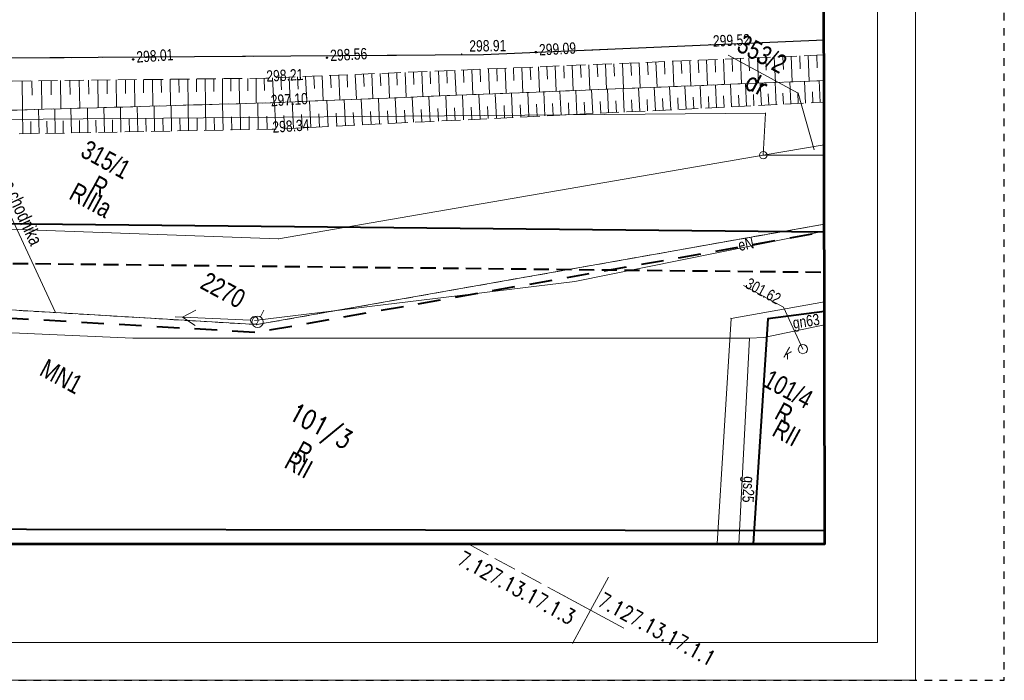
# Model space of a CAD drawing. Header units: metres. Extents: x 7437495 to 7437812, y 5556446 to 5556827.
# Tile 33 of 38: x 7437747 to 7437812, y 5556617 to 5556661. Entities that reach past the tile are written whole.
import ezdxf
from ezdxf.enums import TextEntityAlignment as Align

# ---------------------------------------------------------------- set-up
doc = ezdxf.new("R2010")
doc.units = ezdxf.units.M
doc.header["$MEASUREMENT"] = 0
for name, pattern in [('BUBZ01-500', [1.75, 1.25, -0.5]), ('EGBO02-500', [2.5, 1.5, -1]), ('EGBU01-500', [1, 0.5, -0.5]), ('KTCR02-500', [1.5, 1, -0.5]), ('KTJZ01-500', [2, 1.5, -0.5]), ('PTRW01_01-500', [1, 0.5, -0.5])]:
    doc.linetypes.add(name, pattern=pattern)
doc.layers.get('0').update_dxf_attribs({"color": 250, "lineweight": 5})
for name, color, linetype, lineweight in [('131-Punkt osnowy pomiarowej', 7, 'Continuous', 5), ('131-Punkt osnowy pomiarowej-Atr103', 7, 'Continuous', 5), ('202-Punkt graniczny stabilizowany trwale', 7, 'Continuous', 5), ('203-Punkt załamania granicy działki nie stabilizowany', 7, 'Continuous', 5), ('506-Właz okrągły-SK', 7, 'Continuous', 5), ('510-Podpora jednosłupowa symb.-STPOW', 7, 'Continuous', 5), ('_arkusz', 7, 'Continuous', 13), ('BUBZ01', 250, 'Continuous', 5), ('BUIB02_01', 250, 'Continuous', 5), ('D_opisy', 7, 'Continuous', 13), ('EGBD03', 250, 'Continuous', 5), ('EGBK02', 250, 'Continuous', 5), ('EGBO02', 250, 'Continuous', 5), ('EGBP04_02', 250, 'Continuous', 5), ('EGBP04_03', 250, 'Continuous', 5), ('EGBU01', 250, 'Continuous', 5), ('KTJZ01', 250, 'Continuous', 5), ('KTKR01', 250, 'Continuous', 5), ('KTOK05_01', 250, 'Continuous', 5), ('MPZP', 250, 'Continuous', 5), ('punkt wysokościowy sztuczny', 7, 'Continuous', 5), ('RTPW01', 250, 'Continuous', 5), ('RTPW02', 250, 'Continuous', 5), ('rzedne dla projektanta', 250, 'Continuous', 5), ('SUPE', 250, 'Continuous', 5), ('SUPE04', 250, 'Continuous', 5), ('SUPG_01', 250, 'Continuous', 5), ('SUSM04_01_E', 250, 'Continuous', 5), ('SUUS22_01_K', 250, 'Continuous', 5), ('Warstwa 1', 250, 'Continuous', 5), ('Warstwa 2', 250, 'Continuous', 5), ('Warstwa 3', 250, 'Continuous', 5)]:
    doc.layers.add(name, color=color, linetype=linetype, lineweight=lineweight)
doc.styles.get("Standard").update_dxf_attribs({"font": 'txt.shx', "width": 0.75})
doc.linetypes.add('KTOK05_01-500', pattern='A,3.75,[13,dgnlstyle-rozp_2015.shx,S=0.002778,R=0,X=0,Y=0],3.75', length=7.5)

# ---------------------------------------------------------------- blocks, each defined once
blk = doc.blocks.new('131')
at = {"color": 0, "linetype": 'Continuous', "lineweight": 13, "ltscale": 10}
blk.add_line((0, 3.75), (0, 8.75), dxfattribs=at)
blk.add_circle((0, 0), 3.75, dxfattribs=at)
blk = doc.blocks.new('202')
at = {"layer": '202-Punkt graniczny stabilizowany trwale', "color": 96, "linetype": 'Continuous', "lineweight": 13}
blk.add_circle((0, 0), 2.5, dxfattribs=at)
blk = doc.blocks.new('203')
at = {"layer": '203-Punkt załamania granicy działki nie stabilizowany', "linetype": 'Continuous', "lineweight": 13}
h = blk.add_hatch(color=96, dxfattribs=at)
edge = h.paths.add_edge_path()
edge.add_arc((0, 0), 0.45, 0, 360)
blk = doc.blocks.new('PW02')
at = {"layer": 'punkt wysokościowy sztuczny', "linetype": 'Continuous', "lineweight": 13}
h = blk.add_hatch(color=0, dxfattribs=at)
edge = h.paths.add_edge_path()
edge.add_arc((0, 0), 0.45, 0, 360)
blk = doc.blocks.new('506')
at = {"layer": '506-Właz okrągły-SK', "color": 0, "linetype": 'Continuous', "lineweight": 13}
blk.add_circle((0, 0), 3, dxfattribs=at)
blk = doc.blocks.new('510')
at = {"layer": '510-Podpora jednosłupowa symb.-STPOW', "color": 0, "linetype": 'Continuous', "lineweight": 13}
blk.add_circle((0, 0), 2.5, dxfattribs=at)
blk = doc.blocks.new('SUPE04')
at = {"layer": 'SUPE04', "color": 1, "linetype": 'Continuous', "lineweight": 13}
blk.add_line((5.25, 0), (0.25, 0), dxfattribs=at)
at = {"layer": 'SUPE04', "color": 1, "linetype": 'Continuous', "lineweight": 13, "flags": 128}
blk.add_lwpolyline([(3.9, 0.5), (4.766, 0), (3.9, -0.5)], dxfattribs=at)

msp = doc.modelspace()

# ---------------------------------------------------------------- linework, layer by layer
at = {"layer": '_arkusz', "flags": 128}
for points in [[(7437515.216, 5556617.416), (7437806.325, 5556617.416), (7437806.325, 5556820.676), (7437515.216, 5556820.676), (7437515.216, 5556617.416)], [(7437515.216, 5556617.416), (7437806.325, 5556617.416), (7437806.325, 5556820.676), (7437515.216, 5556820.676), (7437515.216, 5556617.416)], [(7437517.716, 5556619.916), (7437803.825, 5556619.916), (7437803.825, 5556818.176), (7437517.716, 5556818.176), (7437517.716, 5556619.916)], [(7437517.716, 5556619.916), (7437803.825, 5556619.916), (7437803.825, 5556818.176), (7437517.716, 5556818.176), (7437517.716, 5556619.916)]]:
    msp.add_lwpolyline(points, close=True, dxfattribs=at)
at = {"layer": 'BUBZ01', "color": 7, "linetype": 'BUBZ01-500', "lineweight": 13, "flags": 128}
for points in [[(7437800.28, 5556657.157), (7437800.277, 5556658.849), (7437763.347, 5556657.312), (7437730.093, 5556656.926), (7437726.924, 5556654.629), (7437763.647, 5556655.682), (7437800.28, 5556657.157)], [(7437800.283, 5556655.711), (7437800.28, 5556657.157), (7437763.647, 5556655.682), (7437726.924, 5556654.629), (7437726.95, 5556653.25), (7437763.754, 5556653.929), (7437800.283, 5556655.711)]]:
    msp.add_lwpolyline(points, close=True, dxfattribs=at)
at = {"layer": 'BUBZ01', "color": 7, "linetype": 'Continuous', "lineweight": 13, "flags": 128}
for points in [[(7437795.304, 5556658.641), (7437795.339, 5556657.803)], [(7437795.864, 5556658.667), (7437795.929, 5556656.982)], [(7437796.424, 5556658.693), (7437796.455, 5556657.846)], [(7437796.98, 5556658.71), (7437797.058, 5556657.03)], [(7437797.549, 5556658.732), (7437797.584, 5556657.894)], [(7437798.109, 5556658.758), (7437798.174, 5556657.073)], [(7437798.669, 5556658.784), (7437798.699, 5556657.937)], [(7437799.229, 5556658.81), (7437799.303, 5556657.121)], [(7437799.798, 5556658.831), (7437799.829, 5556657.985)], [(7437779.711, 5556657.995), (7437779.737, 5556657.162)], [(7437780.258, 5556658.017), (7437780.332, 5556656.35)], [(7437780.813, 5556658.034), (7437780.853, 5556657.205)], [(7437781.373, 5556658.061), (7437781.439, 5556656.398)], [(7437781.92, 5556658.083), (7437781.96, 5556657.254)], [(7437782.48, 5556658.109), (7437782.546, 5556656.447)], [(7437783.036, 5556658.126), (7437783.066, 5556657.302)], [(7437783.587, 5556658.157), (7437783.661, 5556656.49)], [(7437784.142, 5556658.174), (7437784.182, 5556657.345)], [(7437784.703, 5556658.201), (7437784.768, 5556656.538)], [(7437785.249, 5556658.223), (7437785.289, 5556657.394)], [(7437785.809, 5556658.249), (7437785.879, 5556656.573)], [(7437786.365, 5556658.266), (7437786.404, 5556657.437)], [(7437786.925, 5556658.292), (7437786.995, 5556656.617)], [(7437787.485, 5556658.319), (7437787.52, 5556657.481)], [(7437788.041, 5556658.336), (7437788.102, 5556656.665)], [(7437788.592, 5556658.367), (7437788.627, 5556657.529)], [(7437789.147, 5556658.384), (7437789.222, 5556656.717)], [(7437789.708, 5556658.41), (7437789.742, 5556657.572)], [(7437790.268, 5556658.436), (7437790.338, 5556656.761)], [(7437790.823, 5556658.454), (7437790.858, 5556657.616)], [(7437791.383, 5556658.48), (7437791.453, 5556656.804)], [(7437791.944, 5556658.506), (7437791.978, 5556657.668)], [(7437792.499, 5556658.523), (7437792.569, 5556656.848)], [(7437793.059, 5556658.55), (7437793.094, 5556657.712)], [(7437793.619, 5556658.576), (7437793.693, 5556656.886)], [(7437794.188, 5556658.597), (7437794.219, 5556657.75)], [(7437794.744, 5556658.614), (7437794.814, 5556656.939)], [(7437764.302, 5556657.352), (7437764.346, 5556656.532)], [(7437764.848, 5556657.374), (7437764.923, 5556655.73)], [(7437765.395, 5556657.396), (7437765.439, 5556656.576)], [(7437765.941, 5556657.418), (7437766.017, 5556655.774)], [(7437766.493, 5556657.449), (7437766.532, 5556656.62)], [(7437767.048, 5556657.467), (7437767.11, 5556655.818)], [(7437767.595, 5556657.489), (7437767.626, 5556656.665)], [(7437768.142, 5556657.511), (7437768.208, 5556655.871)], [(7437768.688, 5556657.533), (7437768.719, 5556656.709)], [(7437769.235, 5556657.555), (7437769.31, 5556655.911)], [(7437769.781, 5556657.577), (7437769.817, 5556656.762)], [(7437770.333, 5556657.608), (7437770.403, 5556655.955)], [(7437770.888, 5556657.626), (7437770.919, 5556656.801)], [(7437771.435, 5556657.648), (7437771.497, 5556655.999)], [(7437771.982, 5556657.67), (7437772.012, 5556656.846)], [(7437772.528, 5556657.692), (7437772.603, 5556656.047)], [(7437773.088, 5556657.718), (7437773.119, 5556656.894)], [(7437773.635, 5556657.74), (7437773.705, 5556656.087)], [(7437774.182, 5556657.762), (7437774.221, 5556656.933)], [(7437774.742, 5556657.789), (7437774.807, 5556656.126)], [(7437775.288, 5556657.811), (7437775.319, 5556656.986)], [(7437775.835, 5556657.833), (7437775.906, 5556656.179)], [(7437776.391, 5556657.85), (7437776.421, 5556657.026)], [(7437776.942, 5556657.881), (7437777.008, 5556656.219)], [(7437777.497, 5556657.898), (7437777.528, 5556657.074)], [(7437778.044, 5556657.921), (7437778.114, 5556656.267)], [(7437778.604, 5556657.947), (7437778.635, 5556657.122)], [(7437779.151, 5556657.969), (7437779.221, 5556656.315)], [(7437747.174, 5556657.129), (7437747.191, 5556655.209)], [(7437747.814, 5556657.134), (7437747.823, 5556656.185)], [(7437748.454, 5556657.14), (7437748.472, 5556655.242)], [(7437749.081, 5556657.142), (7437749.094, 5556656.201)], [(7437749.712, 5556657.152), (7437749.735, 5556655.285)], [(7437750.33, 5556657.158), (7437750.339, 5556656.232)], [(7437750.952, 5556657.173), (7437750.98, 5556655.316)], [(7437751.57, 5556657.18), (7437751.58, 5556656.253)], [(7437752.188, 5556657.186), (7437752.208, 5556655.355)], [(7437752.792, 5556657.188), (7437752.811, 5556656.279)], [(7437753.401, 5556657.199), (7437753.421, 5556655.391)], [(7437754.005, 5556657.202), (7437754.02, 5556656.306)], [(7437754.614, 5556657.213), (7437754.63, 5556655.418)], [(7437755.209, 5556657.22), (7437755.215, 5556656.329)], [(7437755.805, 5556657.227), (7437755.822, 5556655.455)], [(7437756.386, 5556657.23), (7437756.402, 5556656.357)], [(7437756.973, 5556657.242), (7437756.991, 5556655.492)], [(7437757.555, 5556657.245), (7437757.571, 5556656.372)], [(7437758.137, 5556657.248), (7437758.16, 5556655.529)], [(7437758.714, 5556657.265), (7437758.726, 5556656.405)], [(7437759.291, 5556657.259), (7437759.311, 5556655.553)], [(7437759.856, 5556657.272), (7437759.872, 5556656.421)], [(7437760.429, 5556657.279), (7437760.444, 5556655.587)], [(7437760.988, 5556657.283), (7437761.001, 5556656.446)], [(7437761.552, 5556657.296), (7437761.568, 5556655.626)], [(7437762.112, 5556657.3), (7437762.115, 5556656.467)], [(7437762.662, 5556657.308), (7437762.679, 5556655.661)], [(7437763.208, 5556657.308), (7437763.221, 5556656.493)], [(7437763.755, 5556657.33), (7437763.83, 5556655.685)], [(7437789.108, 5556655.164), (7437789.034, 5556656.705)], [(7437790.125, 5556655.215), (7437790.046, 5556656.748)], [(7437791.143, 5556655.266), (7437791.068, 5556656.786)], [(7437792.146, 5556655.313), (7437792.072, 5556656.833)], [(7437793.15, 5556655.361), (7437793.079, 5556656.866)], [(7437794.145, 5556655.413), (7437794.079, 5556656.905)], [(7437795.14, 5556655.465), (7437795.069, 5556656.948)], [(7437796.131, 5556655.508), (7437796.054, 5556656.982)], [(7437797.112, 5556655.556), (7437797.036, 5556657.03)], [(7437798.08, 5556655.6), (7437798.013, 5556657.07)], [(7437799.053, 5556655.652), (7437798.985, 5556657.1)], [(7437800.021, 5556655.696), (7437799.944, 5556657.149)], [(7437773.09, 5556654.385), (7437773.006, 5556656.056)], [(7437774.196, 5556654.433), (7437774.113, 5556656.105)], [(7437775.299, 5556654.495), (7437775.22, 5556656.153)], [(7437776.397, 5556654.548), (7437776.322, 5556656.192)], [(7437777.495, 5556654.601), (7437777.415, 5556656.237)], [(7437778.58, 5556654.65), (7437778.495, 5556656.277)], [(7437779.655, 5556654.703), (7437779.58, 5556656.326)], [(7437780.731, 5556654.757), (7437780.65, 5556656.371)], [(7437781.793, 5556654.807), (7437781.717, 5556656.407)], [(7437782.86, 5556654.866), (7437782.779, 5556656.457)], [(7437783.909, 5556654.911), (7437783.836, 5556656.498)], [(7437784.962, 5556654.966), (7437784.885, 5556656.543)], [(7437786.011, 5556655.012), (7437785.929, 5556656.58)], [(7437787.042, 5556655.067), (7437786.972, 5556656.617)], [(7437788.081, 5556655.117), (7437787.999, 5556656.664)], [(7437791.644, 5556655.29), (7437791.611, 5556656.047)], [(7437792.648, 5556655.337), (7437792.615, 5556656.094)], [(7437793.652, 5556655.384), (7437793.614, 5556656.133)], [(7437794.647, 5556655.436), (7437794.61, 5556656.185)], [(7437795.629, 5556655.484), (7437795.6, 5556656.228)], [(7437796.619, 5556655.527), (7437796.577, 5556656.267)], [(7437797.592, 5556655.58), (7437797.558, 5556656.315)], [(7437798.573, 5556655.628), (7437798.535, 5556656.354)], [(7437799.533, 5556655.677), (7437799.503, 5556656.398)], [(7437753.711, 5556653.744), (7437753.685, 5556655.396)], [(7437754.826, 5556653.765), (7437754.796, 5556655.43)], [(7437755.941, 5556653.786), (7437755.907, 5556655.465)], [(7437757.065, 5556653.802), (7437757.036, 5556655.49)], [(7437758.193, 5556653.828), (7437758.169, 5556655.524)], [(7437759.339, 5556653.843), (7437759.302, 5556655.558)], [(7437760.481, 5556653.872), (7437760.449, 5556655.596)], [(7437761.641, 5556653.892), (7437761.604, 5556655.629)], [(7437762.8, 5556653.912), (7437762.769, 5556655.658)], [(7437763.965, 5556653.94), (7437763.88, 5556655.693)], [(7437765.134, 5556654), (7437765.045, 5556655.743)], [(7437766.291, 5556654.055), (7437766.205, 5556655.785)], [(7437767.433, 5556654.107), (7437767.356, 5556655.832)], [(7437768.581, 5556654.167), (7437768.494, 5556655.875)], [(7437769.715, 5556654.224), (7437769.632, 5556655.918)], [(7437770.844, 5556654.271), (7437770.762, 5556655.965)], [(7437771.969, 5556654.332), (7437771.882, 5556656.018)], [(7437776.944, 5556654.57), (7437776.904, 5556655.399)], [(7437778.033, 5556654.628), (7437777.998, 5556655.443)], [(7437779.118, 5556654.677), (7437779.082, 5556655.492)], [(7437780.193, 5556654.73), (7437780.153, 5556655.537)], [(7437781.269, 5556654.784), (7437781.224, 5556655.582)], [(7437782.331, 5556654.834), (7437782.286, 5556655.632)], [(7437783.384, 5556654.888), (7437783.348, 5556655.682)], [(7437784.438, 5556654.943), (7437784.397, 5556655.727)], [(7437785.486, 5556654.989), (7437785.445, 5556655.773)], [(7437786.526, 5556655.039), (7437786.494, 5556655.819)], [(7437787.566, 5556655.09), (7437787.52, 5556655.865)], [(7437788.592, 5556655.136), (7437788.555, 5556655.907)], [(7437789.614, 5556655.196), (7437789.573, 5556655.958)], [(7437790.627, 5556655.239), (7437790.599, 5556656.005)], [(7437747.219, 5556653.624), (7437747.191, 5556655.209)], [(7437748.289, 5556653.646), (7437748.257, 5556655.245)], [(7437749.355, 5556653.66), (7437749.327, 5556655.267)], [(7437750.438, 5556653.687), (7437750.402, 5556655.299)], [(7437751.517, 5556653.705), (7437751.491, 5556655.334)], [(7437752.619, 5556653.722), (7437752.588, 5556655.365)], [(7437761.063, 5556653.876), (7437761.042, 5556654.74)], [(7437762.214, 5556653.9), (7437762.207, 5556654.768)], [(7437763.387, 5556653.924), (7437763.371, 5556654.797)], [(7437764.547, 5556653.966), (7437764.509, 5556654.839)], [(7437765.708, 5556654.03), (7437765.665, 5556654.895)], [(7437766.86, 5556654.077), (7437766.817, 5556654.942)], [(7437768.007, 5556654.137), (7437767.964, 5556655.002)], [(7437769.15, 5556654.189), (7437769.102, 5556655.045)], [(7437770.284, 5556654.245), (7437770.236, 5556655.101)], [(7437771.409, 5556654.306), (7437771.365, 5556655.149)], [(7437772.529, 5556654.358), (7437772.486, 5556655.201)], [(7437773.641, 5556654.415), (7437773.601, 5556655.245)], [(7437774.748, 5556654.464), (7437774.708, 5556655.293)], [(7437775.846, 5556654.517), (7437775.806, 5556655.346)], [(7437747.747, 5556653.633), (7437747.738, 5556654.434)], [(7437748.818, 5556653.656), (7437748.808, 5556654.457)], [(7437749.896, 5556653.674), (7437749.879, 5556654.48)], [(7437750.975, 5556653.691), (7437750.962, 5556654.506)], [(7437752.068, 5556653.713), (7437752.055, 5556654.528)], [(7437753.161, 5556653.735), (7437753.152, 5556654.559)], [(7437754.275, 5556653.756), (7437754.258, 5556654.585)], [(7437755.377, 5556653.773), (7437755.364, 5556654.611)], [(7437756.505, 5556653.799), (7437756.484, 5556654.641)], [(7437757.629, 5556653.815), (7437757.612, 5556654.666)], [(7437758.766, 5556653.835), (7437758.75, 5556654.686)], [(7437759.903, 5556653.856), (7437759.892, 5556654.715)]]:
    msp.add_lwpolyline(points, dxfattribs=at)
at = {"layer": 'BUIB02_01', "color": 212, "linetype": 'Continuous', "lineweight": 40}
msp.add_line((7437716.71, 5556647.979), (7437800.297, 5556647.13), dxfattribs=at)
at = {"layer": 'D_opisy'}
msp.add_line((7437736.042, 5556670.566), (7437749.347, 5556641.831), dxfattribs=at)
at = {"layer": 'EGBD03', "color": 96, "linetype": 'Continuous', "lineweight": 13, "flags": 128}
for points in [[(7437793.921, 5556658.835), (7437798.559, 5556656.321), (7437799.616, 5556652.567)], [(7437737.905, 5556654.51), (7437796.395, 5556654.989)], [(7437796.254, 5556652.21), (7437796.395, 5556654.989)], [(7437796.254, 5556652.21), (7437800.287, 5556652.889)], [(7437796.254, 5556652.21), (7437764.139, 5556646.668)], [(7437796.254, 5556652.21), (7437800.288, 5556652.201)], [(7437737.686, 5556647.622), (7437764.139, 5556646.668)], [(7437789.731, 5556645.76), (7437800.296, 5556647.641)], [(7437762.707, 5556640.983), (7437789.731, 5556645.76)], [(7437738.993, 5556642.397), (7437762.707, 5556640.983)], [(7437794.118, 5556641.39), (7437800.304, 5556642.488)], [(7437794.118, 5556641.39), (7437793.192, 5556626.457)]]:
    msp.add_lwpolyline(points, dxfattribs=at)
at = {"layer": 'EGBO02', "color": 96, "linetype": 'EGBO02-500', "lineweight": 40, "flags": 128}
msp.add_lwpolyline([(7437521.721, 5556641.598), (7437543.132, 5556643.41), (7437552.917, 5556644.33), (7437559.277, 5556644.986), (7437565.522, 5556645.513), (7437565.966, 5556645.556), (7437567.478, 5556645.68), (7437578.069, 5556646.743), (7437581.351, 5556647.068), (7437590.259, 5556647.972), (7437597.402, 5556648.706), (7437605.06, 5556649.453), (7437607.906, 5556649.279), (7437613.373, 5556648.963), (7437624.585, 5556648.103), (7437637.988, 5556647.094), (7437642.985, 5556646.799), (7437679.725, 5556644.549), (7437699.272, 5556644.245), (7437716.586, 5556643.133), (7437762.736, 5556640.481), (7437789.818, 5556645.268), (7437800.297, 5556647.133)], dxfattribs=at)
at = {"layer": 'EGBU01', "color": 96, "linetype": 'EGBU01-500', "lineweight": 13, "flags": 128}
for points in [[(7437789.731, 5556645.76), (7437800.296, 5556647.641)], [(7437800.296, 5556647.641), (7437789.731, 5556645.76)], [(7437762.707, 5556640.983), (7437789.731, 5556645.76)], [(7437789.731, 5556645.76), (7437762.707, 5556640.983)], [(7437738.993, 5556642.397), (7437762.707, 5556640.983)], [(7437762.707, 5556640.983), (7437738.993, 5556642.397)]]:
    msp.add_lwpolyline(points, dxfattribs=at)
at = {"layer": 'KTJZ01', "color": 7, "linetype": 'KTJZ01-500', "lineweight": 13, "flags": 128}
msp.add_lwpolyline([(7437513.723, 5556673.355), (7437526.269, 5556669.703), (7437536.272, 5556667.34), (7437541.191, 5556666.174), (7437555.601, 5556663.946), (7437574.688, 5556662.14), (7437592.829, 5556661.757), (7437607.902, 5556661.297), (7437618.053, 5556661.514), (7437634.62, 5556661.166), (7437643.744, 5556661.042), (7437662.678, 5556660.695), (7437676.713, 5556659.956), (7437680.07, 5556659.854), (7437689.107, 5556659.276), (7437706.866, 5556658.566), (7437718.583, 5556658.503), (7437742.597, 5556658.61), (7437777.726, 5556658.866), (7437800.276, 5556659.834), (7437800.259, 5556670.435), (7437784.777, 5556672.203), (7437780.309, 5556673.712), (7437778.074, 5556675.404), (7437776.698, 5556677.48), (7437776.083, 5556679.857), (7437775.634, 5556681.841), (7437775.283, 5556700.892), (7437764.802, 5556697.486), (7437766.655, 5556696.561), (7437768.321, 5556694.998), (7437769.494, 5556692.86), (7437769.762, 5556690.69), (7437770.016, 5556679.871), (7437770.034, 5556675.709), (7437769.454, 5556673.191), (7437768.438, 5556671.149), (7437767.087, 5556669.959), (7437764.67, 5556669.108), (7437754.892, 5556669.097), (7437752.966, 5556669.447), (7437751.386, 5556669.974), (7437749.715, 5556671.13), (7437748.385, 5556673.103), (7437747.671, 5556675.06), (7437747.375, 5556677.871), (7437741.367, 5556677.784), (7437740.566, 5556674.522), (7437739.928, 5556673.377), (7437739.11, 5556672.445), (7437738.094, 5556671.642), (7437736.73, 5556670.857), (7437735.192, 5556670.212), (7437733.349, 5556669.562), (7437731.308, 5556669.155), (7437730.28, 5556669.172), (7437716.357, 5556669.106), (7437704.086, 5556669.173), (7437692.094, 5556669.191), (7437679.606, 5556669.216), (7437668.639, 5556669.088), (7437659.12, 5556668.63), (7437651.567, 5556668.505), (7437639.106, 5556668.391), (7437630.871, 5556668.454), (7437618.261, 5556668.443), (7437607.706, 5556668.467), (7437605.949, 5556668.499), (7437593.243, 5556668.562), (7437588.537, 5556668.611), (7437579.98, 5556668.962), (7437573.919, 5556669.28), (7437568.122, 5556669.75), (7437557.694, 5556670.763), (7437556.14, 5556672.891), (7437555.289, 5556675.013), (7437555.022, 5556677.774), (7437555.086, 5556679.946), (7437549.768, 5556680.691), (7437548.771, 5556677.469), (7437547.863, 5556676.025), (7437545.277, 5556673.878), (7437543.715, 5556673.473), (7437541.983, 5556673.321), (7437537.697, 5556674.291), (7437528.632, 5556676.578), (7437522.707, 5556678.05)], dxfattribs=at)
at = {"layer": 'KTKR01', "color": 7, "linetype": 'Continuous', "lineweight": 30, "flags": 128}
msp.add_lwpolyline([(7437800.276, 5556659.834), (7437777.726, 5556658.866), (7437742.597, 5556658.61), (7437718.583, 5556658.503), (7437706.866, 5556658.566), (7437689.107, 5556659.276), (7437680.07, 5556659.854), (7437676.713, 5556659.956), (7437662.678, 5556660.695)], dxfattribs=at)
at = {"layer": 'KTOK05_01', "color": 7, "linetype": 'KTOK05_01-500', "lineweight": 40, "flags": 128}
msp.add_lwpolyline([(7437800.305, 5556641.849), (7437800.305, 5556641.849), (7437796.547, 5556641.359), (7437795.58, 5556626.457)], dxfattribs=at)
at = {"layer": 'MPZP', "color": 212, "linetype": 'KTCR02-500', "lineweight": 40, "flags": 128}
msp.add_lwpolyline([(7437501.598, 5556665.33), (7437517.887, 5556659.137), (7437550.225, 5556650.427), (7437577.292, 5556646.989), (7437628.74, 5556645.381), (7437685.036, 5556645.727), (7437755.037, 5556644.945), (7437800.301, 5556644.457)], dxfattribs=at)
at = {"layer": 'MPZP', "color": 212, "linetype": 'KTOK05_01-500', "lineweight": 40, "flags": 128}
msp.add_lwpolyline([(7437506.935, 5556644.173), (7437546.587, 5556633.956), (7437625.651, 5556628.53), (7437720.998, 5556627.48), (7437800.329, 5556627.333)], dxfattribs=at)
at = {"layer": 'rzedne dla projektanta', "color": 7, "linetype": 'Continuous', "lineweight": 40}
for centre in [(7437767.357, 5556658.665), (7437781.186, 5556659.038), (7437754.524, 5556658.558)]:
    msp.add_circle(centre, 0.0225, dxfattribs=at)
at = {"layer": 'SUPE', "color": 1, "linetype": 'Continuous', "lineweight": 13, "flags": 128}
msp.add_lwpolyline([(7437762.55, 5556641.261), (7437783.77, 5556643.85), (7437800.296, 5556647.164)], dxfattribs=at)
at = {"layer": 'SUPG_01', "color": 52, "linetype": 'Continuous', "lineweight": 13, "flags": 128}
for points in [[(7437644.549, 5556636.763), (7437644.641, 5556644.926), (7437696.895, 5556642.631), (7437754.497, 5556640.088), (7437795.332, 5556640.083), (7437796.287, 5556640.123)], [(7437800.307, 5556640.976), (7437796.287, 5556640.123)], [(7437795.332, 5556640.083), (7437794.642, 5556626.457)]]:
    msp.add_lwpolyline(points, dxfattribs=at)
at = {"layer": 'SUUS22_01_K', "color": 7, "linetype": 'Continuous', "lineweight": 13, "flags": 128}
msp.add_lwpolyline([(7437798.874, 5556639.357), (7437797.595, 5556642.148), (7437794.953, 5556643.571)], dxfattribs=at)
at = {"layer": 'Warstwa 1', "color": 7, "linetype": 'KTJZ01-500', "lineweight": 13}
msp.add_line((7437776.715, 5556626.449), (7437784.809, 5556622.06), dxfattribs=at)
at = {"layer": 'Warstwa 1', "color": 207, "linetype": 'Continuous', "lineweight": 53, "true_color": 0x6e1e6e, "flags": 128}
msp.add_lwpolyline([(7437509.137, 5556708.653), (7437501.181, 5556666.981), (7437511.405, 5556626.457), (7437511.405, 5556626.457), (7437800.33, 5556626.448), (7437800.203, 5556704.459), (7437509.137, 5556708.653)], close=True, dxfattribs=at)
at = {"layer": 'Warstwa 2', "color": 5, "linetype": 'PTRW01_01-500', "lineweight": 30, "flags": 128}
msp.add_lwpolyline([(7437494.929, 5556617.416), (7437812.216, 5556617.416), (7437812.216, 5556827.416), (7437494.929, 5556827.416), (7437494.929, 5556617.416)], close=True, dxfattribs=at)
at = {"layer": 'Warstwa 3', "color": 7, "linetype": 'Continuous', "lineweight": 0}
for p, q in [((7437786.001, 5556624.258), (7437784.809, 5556622.06)), ((7437782.611, 5556623.252), (7437787.007, 5556620.869)), ((7437782.611, 5556623.252), (7437787.007, 5556620.869)), ((7437784.809, 5556622.06), (7437783.618, 5556619.862))]:
    msp.add_line(p, q, dxfattribs=at)

# ---------------------------------------------------------------- block references
at = {"layer": '131-Punkt osnowy pomiarowej', "color": 7, "linetype": 'Continuous', "lineweight": 13, "xscale": 0.1, "yscale": 0.1, "zscale": 0.1, "rotation": 331.5332548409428}
msp.add_blockref('131', (7437762.766, 5556641.164), dxfattribs=at)
at = {"layer": 'EGBP04_02', "color": 96, "linetype": 'Continuous', "lineweight": 13, "xscale": 0.1, "yscale": 0.1, "zscale": 0.1, "rotation": 331.5332548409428}
msp.add_blockref('202', (7437796.254, 5556652.21), dxfattribs=at)
at = {"layer": 'EGBP04_03', "color": 96, "linetype": 'Continuous', "lineweight": 13, "xscale": 0.1, "yscale": 0.1, "zscale": 0.1, "rotation": 331.5332548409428}
for p in [(7437796.395, 5556654.989), (7437764.139, 5556646.668), (7437789.731, 5556645.76), (7437762.707, 5556640.983), (7437794.118, 5556641.39)]:
    msp.add_blockref('203', p, dxfattribs=at)
at = {"layer": 'RTPW02', "color": 7, "linetype": 'Continuous', "lineweight": 13, "xscale": 0.1, "yscale": 0.1, "zscale": 0.1, "rotation": 331.5332548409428}
for p in [(7437792.743, 5556659.54), (7437776.283, 5556658.91), (7437763.347, 5556657.312), (7437763.647, 5556655.682), (7437763.754, 5556653.929)]:
    msp.add_blockref('PW02', p, dxfattribs=at)
at = {"layer": 'SUPE04', "color": 1, "linetype": 'Continuous', "lineweight": 13, "rotation": 177.5202548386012}
msp.add_blockref('SUPE04', (7437762.55, 5556641.261), dxfattribs=at)
at = {"layer": 'SUSM04_01_E', "color": 7, "linetype": 'Continuous', "lineweight": 13, "xscale": 0.1, "yscale": 0.1, "zscale": 0.1, "rotation": 331.5332548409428}
msp.add_blockref('510', (7437762.55, 5556641.261), dxfattribs=at)
at = {"layer": 'SUUS22_01_K', "color": 7, "linetype": 'Continuous', "lineweight": 13, "xscale": 0.1, "yscale": 0.1, "zscale": 0.1, "rotation": 331.5332548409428}
msp.add_blockref('506', (7437798.874, 5556639.357), dxfattribs=at)

# ---------------------------------------------------------------- texts
at = {"layer": '131-Punkt osnowy pomiarowej-Atr103', "color": 7, "lineweight": 30, "insert": (7437758.868, 5556643.418), "char_height": 1.25, "attachment_point": 7, "rotation": 331.53325, "line_spacing_factor": 0.6}
msp.add_mtext('\\FWORKING_1250;\\H1x;\\W0.8;2270', dxfattribs=at)
at = {"layer": 'D_opisy', "insert": (7437742.749, 5556659.07), "char_height": 0.9, "attachment_point": 1, "rotation": 294.84505}
msp.add_mtext('\\pt11;\\fArial|b0|i0|c238238|p39;Koniec projektowanego chodnika\\Pkm 0+187.52', dxfattribs=at)
at = {"layer": 'EGBD03', "color": 96, "linetype": 'Continuous', "lineweight": 30, "width": 0.8}
msp.add_text('101/3', height=1.25, rotation=331.53325, dxfattribs=at).set_placement((7437764.733, 5556634.762))
at = {"layer": 'EGBD03', "color": 96, "linetype": 'Continuous', "lineweight": 30, "char_height": 1.25, "rotation": 331.53325, "line_spacing_factor": 0.6}
for s, insert, attachment_point in [('\\FWORKING_1250;\\H1x;\\W0.8;353/2', (7437795.005, 5556660.262), 1), ('\\FWORKING_1250;\\H1x;\\W0.8;315/1', (7437750.942, 5556652.149), 7), ('\\FWORKING_1250;\\H1x;\\W0.8;101/4', (7437796.127, 5556636.94), 7)]:
    msp.add_mtext(s, dxfattribs=dict(at, insert=insert, attachment_point=attachment_point))
at = {"layer": 'EGBK02', "color": 96, "linetype": 'Continuous', "lineweight": 30, "char_height": 1.25, "attachment_point": 1, "rotation": 331.53325, "line_spacing_factor": 0.6}
for s, insert in [('\\FWORKING_1250;\\H1x;\\W0.8;RIIIa', (7437750.784, 5556650.451)), ('\\FWORKING_1250;\\H1x;\\W0.8;RII', (7437797.347, 5556634.772)), ('\\FWORKING_1250;\\H1x;\\W0.8;RII', (7437765.039, 5556632.652))]:
    msp.add_mtext(s, dxfattribs=dict(at, insert=insert))
at = {"layer": 'EGBU01', "color": 96, "linetype": 'Continuous', "lineweight": 30, "width": 0.8}
msp.add_text('dr', height=1.25, rotation=331.53325, dxfattribs=at).set_placement((7437794.93, 5556656.727))
at = {"layer": 'EGBU01', "color": 96, "linetype": 'Continuous', "lineweight": 30, "char_height": 1.25, "attachment_point": 7, "rotation": 331.53325, "line_spacing_factor": 0.6}
for insert in [(7437751.573, 5556649.828), (7437796.919, 5556634.801), (7437765.105, 5556632.238)]:
    msp.add_mtext('\\FWORKING_1250;\\H1x;\\W0.8;R', dxfattribs=dict(at, insert=insert))
at = {"layer": 'MPZP', "color": 212, "linetype": 'Continuous', "lineweight": 30, "insert": (7437748.233, 5556637.675), "char_height": 1.25, "attachment_point": 7, "rotation": 331.53325, "line_spacing_factor": 0.6}
msp.add_mtext('\\FWORKING_1250;\\H1x;\\W0.8;MN1', dxfattribs=at)
at = {"layer": 'RTPW01', "color": 7, "linetype": 'Continuous', "lineweight": 13, "char_height": 0.75, "attachment_point": 7, "line_spacing_factor": 0.6}
for s, insert, rotation in [('\\FWORKING_1250;\\H1x;\\W0.8;299.52', (7437792.931, 5556659.387), 2.29825), ('\\FWORKING_1250;\\H1x;\\W0.8;298.91', (7437776.787, 5556659.059), 0.71125), ('\\FWORKING_1250;\\H1x;\\W0.8;298.21', (7437763.359, 5556657.063), 2.70025), ('\\FWORKING_1250;\\H1x;\\W0.8;297.10', (7437763.662, 5556655.433), 3.49625), ('\\FWORKING_1250;\\H1x;\\W0.8;298.34', (7437763.77, 5556653.68), 3.75225)]:
    msp.add_mtext(s, dxfattribs=dict(at, insert=insert, rotation=rotation))
at = {"layer": 'rzedne dla projektanta', "color": 7, "linetype": 'Continuous', "lineweight": 0, "char_height": 0.75, "attachment_point": 7, "line_spacing_factor": 0.6}
for s, insert, rotation in [('\\FWORKING_1250;\\H1x;\\W0.8; 298.56', (7437767.37, 5556658.415), 3.1425), ('\\FWORKING_1250;\\H1x;\\W0.8; 299.09', (7437781.2, 5556658.788), 3.1425), ('\\FWORKING_1250;\\H1x;\\W0.8; 298.01', (7437754.542, 5556658.309), 4.07161)]:
    msp.add_mtext(s, dxfattribs=dict(at, insert=insert, rotation=rotation))
at = {"layer": 'SUPE', "color": 1, "linetype": 'Continuous', "lineweight": 13, "insert": (7437794.681, 5556645.847), "char_height": 0.75, "attachment_point": 7, "rotation": 11.26425, "line_spacing_factor": 0.6}
msp.add_mtext('\\FWORKING_1250;\\H1x;\\W0.8;eN', dxfattribs=at)
at = {"layer": 'SUPG_01', "color": 7, "linetype": 'Continuous', "lineweight": 13, "char_height": 0.75, "attachment_point": 7, "line_spacing_factor": 0.6}
for s, insert, rotation in [('\\FWORKING_1250;\\H1x;\\W0.8;gn63', (7437798.297, 5556640.488), 8.46825), ('\\FWORKING_1250;\\H1x;\\W0.8;gs25', (7437794.728, 5556630.961), 267.02325)]:
    msp.add_mtext(s, dxfattribs=dict(at, insert=insert, rotation=rotation))
at = {"layer": 'SUUS22_01_K', "color": 36, "linetype": 'Continuous', "lineweight": 13, "insert": (7437794.989, 5556643.456), "char_height": 0.75, "attachment_point": 7, "rotation": 331.53325, "line_spacing_factor": 0.6}
msp.add_mtext('\\FWORKING_1250;\\H1x;\\W0.8;301.62', dxfattribs=at)
at = {"layer": 'SUUS22_01_K', "color": 7, "linetype": 'Continuous', "lineweight": 13, "insert": (7437797.542, 5556638.851), "char_height": 0.75, "attachment_point": 7, "rotation": 331.53325, "line_spacing_factor": 0.6}
msp.add_mtext('\\FWORKING_1250;\\H1x;\\W0.8;k', dxfattribs=at)
at = {"layer": 'Warstwa 3', "color": 7, "linetype": 'Continuous', "lineweight": 13, "width": 0.8}
for s, p in [('7.127.13.17.1.3', (7437779.902, 5556623.549)), ('7.127.13.17.1.1', (7437789.2, 5556620.794))]:
    msp.add_text(s, height=1, rotation=331.53325, dxfattribs=at).set_placement(p, align=Align.MIDDLE_CENTER)

doc.saveas('drawing.dxf')
